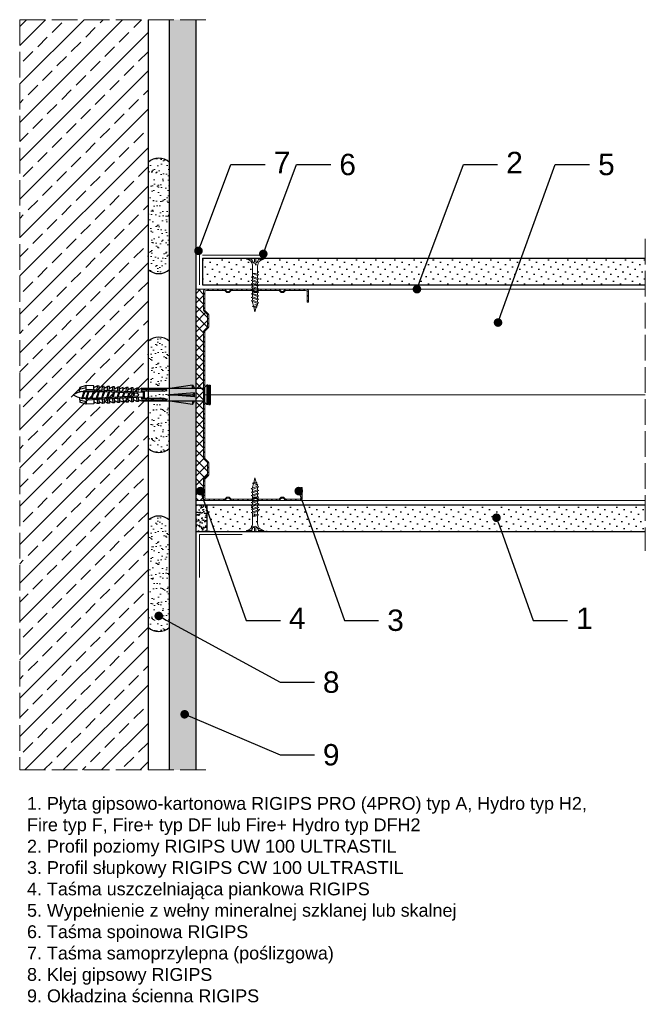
# Model space of a CAD drawing. Header units: millimetres. Extents: x 1525 to 2924, y 465 to 1600.
# Tile 6 of 6: x 2631 to 2924, y 1139 to 1600. Entities that reach past the tile are written whole.
import ezdxf
from ezdxf import colors
from ezdxf.entities.mleader import LeaderData, LeaderLine
from ezdxf.math import Vec2, Vec3

# ---------------------------------------------------------------- set-up
doc = ezdxf.new("R2010")
doc.units = ezdxf.units.MM
doc.linetypes.add('ACAD_ISO02W100', pattern=[15, 12, -3])
for name, color, linetype, lineweight in [('_ISOVER WELNA', 7, 'BATTING', 9), ('_RIGIPS AKCESORIA', 7, 'Continuous', 18), ('_RIGIPS G-K', 7, 'Continuous', 25), ('_RIGIPS PROFIL', 7, 'Continuous', 18), ('KRESKOWANIE', 7, 'Continuous', 9), ('OPISY', 7, 'Continuous', 9), ('PRZERYWANA', 7, 'ACAD_ISO02W100', 9)]:
    doc.layers.add(name, color=color, linetype=linetype, lineweight=lineweight)
doc.styles.get("Standard").update_dxf_attribs({"font": 'arial.ttf'})
doc.linetypes.add('BATTING', pattern='A,0.00254,-2.54,[134,ltypeshp.shx,S=2.54,R=0,X=-2.54,Y=0],-5.08,[134,ltypeshp.shx,S=2.54,R=180,X=2.54,Y=0],-2.54', length=10.16254)

# ---------------------------------------------------------------- blocks, each defined once
blk = doc.blocks.new('TN 25')
at = {"layer": '_RIGIPS AKCESORIA'}
for p, q in [((0, -0.84), (0, 7.16)), ((0, 7.16), (0.46, 7.16)), ((0.46, 4.78), (0, 4.78)), ((0.46, 7.16), (0.46, 4.78)), ((8.47, 4.46), (8.79, 5)), ((8.79, 5), (9.93, 2.01)), ((10.1, 4.46), (10.41, 5)), ((10.41, 5), (11.56, 2.01)), ((11.67, 4.46), (11.99, 5)), ((11.99, 5), (13.14, 2.01)), ((13.21, 4.46), (13.52, 5)), ((13.52, 5), (14.67, 2.01)), ((14.8, 4.46), (15.12, 5)), ((15.12, 5), (16.26, 2.01)), ((16.42, 4.46), (16.73, 5)), ((16.73, 5), (17.88, 2.01)), ((17.99, 4.46), (18.31, 5)), ((18.31, 5), (19.45, 2.01)), ((19.68, 4.46), (20, 5)), ((20, 5), (21.14, 2.01)), ((0, 3.5), (1.77, 3.5)), ((0, 2.83), (1.77, 2.83)), ((0.46, 1.64), (0, 1.64)), ((0.46, -0.84), (0.46, 1.64)), ((1.77, 3.5), (1.77, 4.2)), ((1.77, 2.83), (1.77, 2.18)), ((3.02, 4.46), (8.47, 4.46)), ((7.49, 2.01), (3.55, 2.01)), ((7.12, 4.46), (7.12, 3.18)), ((8.03, 2.01), (7.12, 4.46)), ((7.12, 3.18), (7.65, 1.53)), ((7.65, 1.53), (8.03, 2.01)), ((9.41, 2.01), (8.03, 2.01)), ((9.61, 1.51), (8.47, 4.46)), ((9, 4.46), (10.1, 4.46)), ((9.93, 2.01), (9.61, 1.51)), ((11.04, 2.01), (9.93, 2.01)), ((11.23, 1.51), (10.1, 4.46)), ((10.62, 4.46), (11.67, 4.46)), ((11.56, 2.01), (11.23, 1.51)), ((12.61, 2.01), (11.56, 2.01)), ((12.81, 1.51), (11.67, 4.46)), ((12.2, 4.46), (13.21, 4.46)), ((13.14, 2.01), (12.81, 1.51)), ((14.15, 2.01), (13.14, 2.01)), ((14.34, 1.51), (13.21, 4.46)), ((13.73, 4.46), (14.8, 4.46)), ((14.67, 2.01), (14.34, 1.51)), ((15.74, 2.01), (14.67, 2.01)), ((15.94, 1.51), (14.8, 4.46)), ((15.33, 4.46), (16.42, 4.46)), ((16.26, 2.01), (15.94, 1.51)), ((17.36, 2.01), (16.26, 2.01)), ((17.55, 1.51), (16.42, 4.46)), ((16.94, 4.46), (17.99, 4.46)), ((17.88, 2.01), (17.55, 1.51)), ((18.93, 2.01), (17.88, 2.01)), ((19.13, 1.51), (17.99, 4.46)), ((18.52, 4.46), (19.68, 4.46)), ((19.45, 2.01), (19.13, 1.51)), ((19.45, 2.01), (20.62, 2.01)), ((20.82, 1.51), (19.68, 4.46)), ((20.21, 4.46), (20.7, 4.46)), ((20.7, 4.46), (22.28, 3.98)), ((21.14, 2.01), (20.82, 1.51)), ((21.14, 2.01), (21.81, 2.12)), ((21.85, 1.83), (21.67, 3.28)), ((21.67, 3.28), (22.14, 2.4)), ((22.14, 2.4), (21.85, 1.83)), ((22.7, 2.36), (22.14, 2.4)), ((22.28, 3.98), (22.56, 4.37)), ((22.7, 2.36), (22.28, 3.98)), ((22.56, 4.37), (23.03, 2.71)), ((23.03, 2.71), (22.7, 2.36)), ((22.71, 3.85), (25, 3.24)), ((25, 3.24), (23.03, 2.71)), ((0, -0.84), (0.46, -0.84))]:
    blk.add_line(p, q, dxfattribs=at)
for centre, major_axis, ratio, start_param, end_param in [((3.09, 7.67), (0.17, 3.2), 0.826134, 1.773653, 3.180586), ((-0.04, 0.9), (0, 3.93), 0.848176, -0.720942, -0.151112), ((3.37, -1.57), (0.28, 3.57), 0.832181, 0.035984, 1.430787), ((-2.73, 15.91), (0, 14.76), 0.848176, 3.399396, 3.475072), ((0.59, 4.62), (0, 2.81), 0.848176, 3.475072, 3.862535), ((1.66, 3.18), (0, 0.895), 0.848176, -1.552777, -0.720942), ((1.66, 3.18), (0, 0.895), 0.848176, 3.862535, 4.730408)]:
    blk.add_ellipse(centre, major_axis=major_axis, ratio=ratio, start_param=start_param, end_param=end_param, dxfattribs=at)
blk = doc.blocks.new('CW 100 ULTRASTIL')
h = blk.add_hatch()
h.set_pattern_fill('ANSI31', color=256, scale=0.5, style=0)
h.paths.add_polyline_path([(179.46, 109.85, -0.198912), (179.6, 110.2), (181.11, 111.71, 0.198912), (181.26, 112.06), (181.26, 117.65, 0.198912), (181.11, 118), (179.6, 119.51, -0.198912), (179.46, 119.86), (179.46, 128.31, -0.414214), (180.26, 129.11), (188.58, 129.11, -0.198912), (188.93, 128.96), (189.64, 128.25, 0.198912), (189.99, 128.11), (190.58, 128.11, 0.198912), (190.93, 128.25), (191.64, 128.96, -0.198912), (191.99, 129.11), (201.28, 129.11, -0.198912), (201.63, 128.96), (202.34, 128.25, 0.198912), (202.69, 128.11), (203.28, 128.11, 0.198912), (203.63, 128.25), (204.34, 128.96, -0.198912), (204.69, 129.11), (213.98, 129.11, -0.198912), (214.33, 128.96), (215.04, 128.25, 0.198912), (215.39, 128.11), (215.98, 128.11, 0.198912), (216.33, 128.25), (217.04, 128.96, -0.198912), (217.39, 129.11), (226.56, 129.11, -0.414214), (227.36, 128.31), (227.36, 123.66), (227.91, 123.66), (227.91, 128.86, 0.414214), (227.11, 129.66), (217.39, 129.66, 0.198912), (217.04, 129.51), (216.33, 128.8, -0.198912), (215.98, 128.66), (215.39, 128.66, -0.198912), (215.04, 128.8), (214.33, 129.51, 0.198912), (213.98, 129.66), (204.69, 129.66, 0.198912), (204.34, 129.51), (203.63, 128.8, -0.198912), (203.28, 128.66), (202.69, 128.66, -0.198912), (202.34, 128.8), (201.63, 129.51, 0.198912), (201.28, 129.66), (191.99, 129.66, 0.198912), (191.64, 129.51), (190.93, 128.8, -0.198912), (190.58, 128.66), (189.99, 128.66, -0.198912), (189.64, 128.8), (188.93, 129.51, 0.198912), (188.58, 129.66), (179.71, 129.66, 0.414214), (178.91, 128.86), (178.91, 119.86, 0.198912), (179.05, 119.51), (180.56, 118, -0.198912), (180.71, 117.65), (180.71, 112.06, -0.198912), (180.56, 111.71), (179.05, 110.2, 0.198912), (178.91, 109.85), (178.91, 50.66, 0.198912), (179.05, 50.31), (180.56, 48.8, -0.198912), (180.71, 48.45), (180.71, 42.86, -0.198912), (180.56, 42.51), (179.05, 41, 0.198912), (178.91, 40.65), (178.91, 31.66, 0.414214), (179.71, 30.86), (188.58, 30.86, 0.198912), (188.93, 31), (189.64, 31.71, -0.198912), (189.99, 31.86), (190.58, 31.86, -0.198912), (190.93, 31.71), (191.64, 31, 0.198912), (191.99, 30.86), (201.28, 30.86, 0.198912), (201.63, 31), (202.34, 31.71, -0.198912), (202.69, 31.86), (203.28, 31.86, -0.198912), (203.63, 31.71), (204.34, 31, 0.198912), (204.69, 30.86), (213.98, 30.86, 0.198912), (214.33, 31), (215.04, 31.71, -0.198912), (215.39, 31.86), (215.98, 31.86, -0.198912), (216.33, 31.71), (217.04, 31, 0.198912), (217.39, 30.86), (224.11, 30.86, 0.414214), (224.91, 31.66), (224.91, 36.86), (224.36, 36.86), (224.36, 32.21, -0.414214), (223.56, 31.41), (217.39, 31.41, -0.198912), (217.04, 31.55), (216.33, 32.26, 0.198912), (215.98, 32.41), (215.39, 32.41, 0.198912), (215.04, 32.26), (214.33, 31.55, -0.198912), (213.98, 31.41), (204.69, 31.41, -0.198912), (204.34, 31.55), (203.63, 32.26, 0.198912), (203.28, 32.41), (202.69, 32.41, 0.198912), (202.34, 32.26), (201.63, 31.55, -0.198912), (201.28, 31.41), (191.99, 31.41, -0.198912), (191.64, 31.55), (190.93, 32.26, 0.198912), (190.58, 32.41), (189.99, 32.41, 0.198912), (189.64, 32.26), (188.93, 31.55, -0.198912), (188.58, 31.41), (180.26, 31.41, -0.414214), (179.46, 32.21), (179.46, 40.65, -0.198912), (179.6, 41), (181.11, 42.51, 0.198912), (181.26, 42.86), (181.26, 48.45, 0.198912), (181.11, 48.8), (179.6, 50.31, -0.198912), (179.46, 50.66)])
at = {"layer": '_RIGIPS PROFIL'}
for p, q in [((188.58, 129.66), (179.71, 129.66)), ((188.58, 129.11), (180.26, 129.11)), ((188.93, 129.51), (189.64, 128.8)), ((191.64, 129.51), (190.93, 128.8)), ((201.28, 129.66), (191.99, 129.66)), ((201.28, 129.11), (191.99, 129.11)), ((201.63, 129.51), (202.34, 128.8)), ((204.34, 129.51), (203.63, 128.8)), ((204.69, 129.66), (213.98, 129.66)), ((204.69, 129.11), (213.98, 129.11)), ((214.33, 129.51), (215.04, 128.8)), ((217.04, 129.51), (216.33, 128.8)), ((227.11, 129.66), (217.39, 129.66)), ((226.56, 129.11), (217.39, 129.11)), ((178.91, 128.86), (178.91, 119.86)), ((179.46, 128.31), (179.46, 119.86)), ((188.93, 128.96), (189.64, 128.25)), ((190.58, 128.66), (189.99, 128.66)), ((190.58, 128.11), (189.99, 128.11)), ((191.64, 128.96), (190.93, 128.25)), ((201.63, 128.96), (202.34, 128.25)), ((203.28, 128.66), (202.69, 128.66)), ((203.28, 128.11), (202.69, 128.11)), ((204.34, 128.96), (203.63, 128.25)), ((214.33, 128.96), (215.04, 128.25)), ((215.98, 128.66), (215.39, 128.66)), ((215.98, 128.11), (215.39, 128.11)), ((217.04, 128.96), (216.33, 128.25)), ((227.36, 123.66), (227.36, 128.31)), ((227.91, 123.66), (227.91, 128.86)), ((227.36, 123.66), (227.91, 123.66)), ((180.56, 118), (179.05, 119.51)), ((181.11, 118), (179.6, 119.51)), ((180.71, 117.65), (180.71, 112.06)), ((181.26, 117.65), (181.26, 112.06)), ((180.56, 111.71), (179.05, 110.2)), ((181.11, 111.71), (179.6, 110.2)), ((178.91, 109.85), (178.91, 50.66)), ((179.46, 109.85), (179.46, 50.66)), ((180.56, 48.8), (179.05, 50.31)), ((181.11, 48.8), (179.6, 50.31)), ((180.71, 42.86), (180.71, 48.45)), ((181.26, 42.86), (181.26, 48.45)), ((180.56, 42.51), (179.05, 41)), ((181.11, 42.51), (179.6, 41)), ((178.91, 31.66), (178.91, 40.65)), ((179.46, 32.21), (179.46, 40.65)), ((224.36, 36.86), (224.36, 32.21)), ((224.36, 36.86), (224.91, 36.86)), ((224.91, 36.86), (224.91, 31.66)), ((188.93, 31.55), (189.64, 32.26)), ((190.58, 32.41), (189.99, 32.41)), ((191.64, 31.55), (190.93, 32.26)), ((201.63, 31.55), (202.34, 32.26)), ((203.28, 32.41), (202.69, 32.41)), ((204.34, 31.55), (203.63, 32.26)), ((214.33, 31.55), (215.04, 32.26)), ((215.98, 32.41), (215.39, 32.41)), ((217.04, 31.55), (216.33, 32.26)), ((188.58, 30.86), (179.71, 30.86)), ((188.58, 31.41), (180.26, 31.41)), ((188.93, 31), (189.64, 31.71)), ((190.58, 31.86), (189.99, 31.86)), ((191.64, 31), (190.93, 31.71)), ((201.28, 31.41), (191.99, 31.41)), ((201.28, 30.86), (191.99, 30.86)), ((201.63, 31), (202.34, 31.71)), ((203.28, 31.86), (202.69, 31.86)), ((204.34, 31), (203.63, 31.71)), ((204.69, 31.41), (213.98, 31.41)), ((204.69, 30.86), (213.98, 30.86)), ((214.33, 31), (215.04, 31.71)), ((215.98, 31.86), (215.39, 31.86)), ((217.04, 31), (216.33, 31.71)), ((223.56, 31.41), (217.39, 31.41)), ((224.11, 30.86), (217.39, 30.86))]:
    blk.add_line(p, q, dxfattribs=at)
for centre, radius, start, end in [((179.71, 128.86), 0.8, 90, 180), ((180.26, 128.31), 0.8, 90, 180), ((188.58, 129.16), 0.5, 45, 90), ((188.58, 128.61), 0.5, 45, 90), ((191.99, 129.16), 0.5, 90, 135), ((191.99, 128.61), 0.5, 90, 135), ((201.28, 129.16), 0.5, 45, 90), ((201.28, 128.61), 0.5, 45, 90), ((204.69, 129.16), 0.5, 90, 135), ((204.69, 128.61), 0.5, 90, 135), ((213.98, 129.16), 0.5, 45, 90), ((213.98, 128.61), 0.5, 45, 90), ((217.39, 129.16), 0.5, 90, 135), ((217.39, 128.61), 0.5, 90, 135), ((226.56, 128.31), 0.8, 0, 90), ((227.11, 128.86), 0.8, 0, 90), ((189.99, 129.16), 0.5, 225, 270), ((189.99, 128.61), 0.5, 225, 270), ((190.58, 129.16), 0.5, 270, 315), ((190.58, 128.61), 0.5, 270, 315), ((202.69, 129.16), 0.5, 225, 270), ((202.69, 128.61), 0.5, 225, 270), ((203.28, 129.16), 0.5, 270, 315), ((203.28, 128.61), 0.5, 270, 315), ((215.39, 129.16), 0.5, 225, 270), ((215.39, 128.61), 0.5, 225, 270), ((215.98, 129.16), 0.5, 270, 315), ((215.98, 128.61), 0.5, 270, 315), ((179.41, 119.86), 0.5, 180, 225), ((179.96, 119.86), 0.5, 180, 225), ((180.21, 117.65), 0.5, 0, 45), ((180.76, 117.65), 0.5, 0, 45), ((180.21, 112.06), 0.5, 315, 0), ((180.76, 112.06), 0.5, 315, 0), ((179.41, 109.85), 0.5, 135, 180), ((179.96, 109.85), 0.5, 135, 180), ((179.41, 50.66), 0.5, 180, 225), ((179.96, 50.66), 0.5, 180, 225), ((180.21, 48.45), 0.5, 0, 45), ((180.76, 48.45), 0.5, 0, 45), ((180.21, 42.86), 0.5, 315, 0), ((180.76, 42.86), 0.5, 315, 0), ((179.41, 40.65), 0.5, 135, 180), ((179.96, 40.65), 0.5, 135, 180), ((189.99, 31.91), 0.5, 90, 135), ((190.58, 31.91), 0.5, 45, 90), ((202.69, 31.91), 0.5, 90, 135), ((203.28, 31.91), 0.5, 45, 90), ((215.39, 31.91), 0.5, 90, 135), ((215.98, 31.91), 0.5, 45, 90), ((179.71, 31.66), 0.8, 180, 270), ((180.26, 32.21), 0.8, 180, 270), ((188.58, 31.91), 0.5, 270, 315), ((188.58, 31.36), 0.5, 270, 315), ((189.99, 31.36), 0.5, 90, 135), ((190.58, 31.36), 0.5, 45, 90), ((191.99, 31.91), 0.5, 225, 270), ((191.99, 31.36), 0.5, 225, 270), ((201.28, 31.91), 0.5, 270, 315), ((201.28, 31.36), 0.5, 270, 315), ((202.69, 31.36), 0.5, 90, 135), ((203.28, 31.36), 0.5, 45, 90), ((204.69, 31.91), 0.5, 225, 270), ((204.69, 31.36), 0.5, 225, 270), ((213.98, 31.91), 0.5, 270, 315), ((213.98, 31.36), 0.5, 270, 315), ((215.39, 31.36), 0.5, 90, 135), ((215.98, 31.36), 0.5, 45, 90), ((217.39, 31.91), 0.5, 225, 270), ((217.39, 31.36), 0.5, 225, 270), ((223.56, 32.21), 0.8, 270, 0), ((224.11, 31.66), 0.8, 270, 0)]:
    blk.add_arc(centre, radius, start, end, dxfattribs=at)
blk = doc.blocks.new('kolek rozprezny komplet 60')
for p, q in [((390.66, 217.01), (390.76, 218.91)), ((393.15, 216.88), (390.66, 217.01)), ((393.75, 218.75), (390.71, 217.96)), ((393.81, 219.85), (390.76, 218.91)), ((391.67, 216.95), (392.67, 216.95)), ((392.67, 216.95), (391.67, 213.95)), ((392.67, 216.95), (392.07, 213.95)), ((393.07, 216.95), (392.07, 213.95)), ((392.67, 216.95), (393.04, 217.45)), ((393.07, 216.95), (393.04, 217.45)), ((393.07, 216.95), (394.67, 216.95)), ((394.67, 216.95), (393.67, 213.95)), ((393.68, 217.35), (393.81, 219.85)), ((417.38, 216.11), (393.68, 217.35)), ((420.47, 216.55), (393.71, 217.95)), ((397.41, 219.66), (393.81, 219.85)), ((394.67, 216.95), (394.07, 213.95)), ((395.07, 216.95), (394.07, 213.95)), ((394.67, 216.95), (394.92, 217.29)), ((395.07, 216.95), (395.05, 217.28)), ((395.07, 216.95), (397.07, 216.95)), ((397.07, 216.95), (396.07, 213.95)), ((397.07, 216.95), (396.47, 213.95)), ((397.47, 216.95), (396.47, 213.95)), ((397.07, 216.95), (397.23, 217.17)), ((397.31, 217.76), (397.41, 219.66)), ((397.47, 216.95), (397.46, 217.16)), ((397.47, 216.95), (399.47, 216.95)), ((397.67, 217.14), (397.71, 217.74)), ((399, 219.58), (397.82, 218.98)), ((398.47, 217.1), (398.5, 217.7)), ((399.47, 216.95), (398.47, 213.95)), ((399.47, 216.95), (398.87, 213.95)), ((399.87, 216.95), (398.87, 213.95)), ((398.9, 217.68), (399, 219.58)), ((399.8, 219.54), (399, 219.58)), ((399.47, 216.95), (399.55, 217.05)), ((399.7, 217.64), (399.8, 219.54)), ((399.87, 216.95), (399.87, 217.03)), ((399.87, 216.95), (401.38, 216.95)), ((400.07, 217.02), (400.1, 217.62)), ((401.4, 219.45), (400.22, 218.85)), ((400.87, 216.98), (400.9, 217.58)), ((401.87, 216.92), (400.87, 213.95)), ((401.87, 216.92), (401.27, 213.95)), ((402.26, 216.9), (401.27, 213.95)), ((401.3, 217.56), (401.4, 219.45)), ((402.2, 219.41), (401.4, 219.45)), ((402.1, 217.51), (402.2, 219.41)), ((402.47, 216.89), (402.5, 217.49)), ((403.8, 219.33), (402.61, 218.72)), ((403.27, 216.85), (403.3, 217.45)), ((404.22, 216.8), (403.31, 214.05)), ((403.7, 217.43), (403.8, 219.33)), ((404.24, 216.8), (403.7, 214.07)), ((404.62, 216.78), (403.72, 214.07)), ((404.6, 219.29), (403.8, 219.33)), ((404.5, 217.39), (404.6, 219.29)), ((404.86, 216.77), (404.9, 217.37)), ((406.19, 219.2), (405.01, 218.6)), ((405.66, 216.73), (405.69, 217.32)), ((406.58, 216.68), (405.75, 214.18)), ((406.09, 217.3), (406.19, 219.2)), ((406.62, 216.68), (406.12, 214.2)), ((406.98, 216.66), (406.16, 214.2)), ((406.99, 219.16), (406.19, 219.2)), ((406.89, 217.26), (406.99, 219.16)), ((407.26, 216.64), (407.29, 217.24)), ((408.59, 219.08), (407.41, 218.47)), ((408.06, 216.6), (408.09, 217.2)), ((408.94, 216.55), (408.19, 214.31)), ((408.49, 217.18), (408.59, 219.08)), ((408.99, 216.55), (408.55, 214.33)), ((409.39, 219.03), (408.59, 219.08)), ((409.34, 216.53), (408.6, 214.33)), ((409.29, 217.14), (409.39, 219.03)), ((409.66, 216.52), (409.69, 217.12)), ((410.99, 218.95), (409.8, 218.35)), ((410.46, 216.47), (410.49, 217.07)), ((410.89, 217.05), (410.99, 218.95)), ((412.59, 218.87), (411.4, 218.26)), ((412.05, 216.39), (412.09, 216.99)), ((412.49, 216.97), (412.59, 218.87)), ((413.38, 218.82), (412.59, 218.87)), ((412.85, 216.35), (412.89, 216.95)), ((413.28, 216.93), (413.38, 218.82)), ((414.98, 218.74), (413.8, 218.14)), ((414.45, 216.27), (414.48, 216.86)), ((414.88, 216.84), (414.98, 218.74)), ((415.78, 218.7), (414.98, 218.74)), ((415.25, 216.22), (415.28, 216.82)), ((415.68, 216.8), (415.78, 218.7)), ((417.38, 218.62), (416.2, 218.01)), ((417.28, 216.72), (417.38, 218.62)), ((418.18, 218.57), (417.38, 218.62)), ((418.08, 216.68), (418.18, 218.57)), ((419.78, 218.49), (418.59, 217.89)), ((419.68, 216.59), (419.78, 218.49)), ((430.17, 217.15), (419.71, 217.15)), ((431.37, 217.95), (419.75, 217.95)), ((448.67, 218.45), (419.77, 218.45)), ((420.47, 217.15), (420.47, 213.75)), ((420.67, 217.15), (420.67, 213.75)), ((420.87, 217.15), (420.87, 213.75)), ((443.47, 219.95), (432.8, 218.45)), ((443.47, 218.45), (443.47, 219.95)), ((443.47, 219.95), (444.34, 218.45)), ((450.17, 219.95), (448.67, 218.45)), ((448.67, 218.45), (448.67, 212.45)), ((448.67, 216.95), (448.67, 213.95)), ((450.17, 219.95), (450.17, 210.95)), ((450.67, 219.95), (450.17, 219.95)), ((450.67, 219.95), (450.67, 210.95)), ((450.67, 219.35), (451.17, 219.95)), ((451.17, 219.95), (451.67, 219.95)), ((451.17, 219.95), (451.17, 210.95)), ((451.67, 219.95), (451.67, 210.95)), ((393.15, 214.02), (390.66, 213.89)), ((390.66, 213.89), (390.76, 211.99)), ((393.75, 212.15), (390.71, 212.94)), ((393.81, 211.05), (390.76, 211.99)), ((391.67, 213.95), (391.71, 213.45)), ((391.71, 213.45), (392.07, 213.95)), ((392.07, 213.95), (393.67, 213.95)), ((393.67, 213.95), (393.7, 213.55)), ((417.38, 214.79), (393.68, 213.55)), ((393.68, 213.55), (393.81, 211.05)), ((420.47, 214.35), (393.71, 212.95)), ((393.78, 213.55), (394.07, 213.95)), ((394.07, 213.95), (396.07, 213.95)), ((396.07, 213.95), (396.09, 213.67)), ((396.28, 213.68), (396.47, 213.95)), ((396.47, 213.95), (398.47, 213.95)), ((397.31, 213.14), (397.41, 211.24)), ((397.67, 213.76), (397.71, 213.16)), ((399, 211.32), (397.82, 211.93)), ((398.47, 213.95), (398.48, 213.8)), ((398.47, 213.8), (398.5, 213.2)), ((398.77, 213.81), (398.87, 213.95)), ((398.87, 213.95), (400.87, 213.95)), ((398.9, 213.22), (399, 211.32)), ((399.7, 213.26), (399.8, 211.36)), ((400.07, 213.88), (400.1, 213.28)), ((401.4, 211.45), (400.22, 212.05)), ((400.87, 213.95), (400.88, 213.92)), ((400.87, 213.92), (400.9, 213.32)), ((401.27, 213.95), (401.38, 213.95)), ((401.27, 213.94), (401.27, 213.95)), ((401.3, 213.35), (401.4, 211.45)), ((402.1, 213.39), (402.2, 211.49)), ((402.47, 214.01), (402.5, 213.41)), ((403.8, 211.57), (402.61, 212.18)), ((403.27, 214.05), (403.3, 213.45)), ((403.7, 213.47), (403.8, 211.57)), ((404.5, 213.51), (404.6, 211.62)), ((404.86, 214.13), (404.9, 213.53)), ((406.19, 211.7), (405.01, 212.3)), ((405.66, 214.17), (405.69, 213.58)), ((406.09, 213.6), (406.19, 211.7)), ((406.89, 213.64), (406.99, 211.74)), ((407.26, 214.26), (407.29, 213.66)), ((408.59, 211.82), (407.41, 212.43)), ((408.06, 214.3), (408.09, 213.7)), ((408.49, 213.72), (408.59, 211.82)), ((409.29, 213.76), (409.39, 211.87)), ((409.66, 214.38), (409.69, 213.79)), ((410.99, 211.95), (409.8, 212.55)), ((410.46, 214.43), (410.49, 213.83)), ((411.3, 216.43), (410.64, 214.44)), ((410.89, 213.85), (410.99, 211.95)), ((411.37, 216.43), (410.98, 214.45)), ((411.69, 216.41), (411.04, 214.46)), ((412.59, 212.03), (411.4, 212.64)), ((412.05, 214.51), (412.09, 213.91)), ((412.49, 213.93), (412.59, 212.03)), ((413.38, 212.08), (412.59, 212.03)), ((412.85, 214.55), (412.89, 213.95)), ((413.66, 216.31), (413.08, 214.56)), ((413.28, 213.97), (413.38, 212.08)), ((413.75, 216.3), (413.4, 214.58)), ((414.05, 216.29), (413.49, 214.58)), ((414.98, 212.16), (413.8, 212.76)), ((414.45, 214.64), (414.48, 214.04)), ((414.88, 214.06), (414.98, 212.16)), ((415.78, 212.2), (414.98, 212.16)), ((415.25, 214.68), (415.28, 214.08)), ((416.02, 216.18), (415.52, 214.69)), ((415.68, 214.1), (415.78, 212.2)), ((416.12, 216.18), (415.83, 214.71)), ((416.41, 216.16), (415.93, 214.71)), ((417.38, 212.29), (416.2, 212.89)), ((417.28, 214.18), (417.38, 212.29)), ((418.18, 212.33), (417.38, 212.29)), ((418.22, 215.58), (418.01, 214.95)), ((418.08, 214.22), (418.18, 212.33)), ((419.78, 212.41), (418.59, 213.01)), ((419.68, 214.31), (419.78, 212.41)), ((430.17, 213.75), (419.71, 213.75)), ((431.37, 212.95), (419.75, 212.95)), ((448.67, 212.45), (419.77, 212.45)), ((444.34, 216.37), (432.8, 215.45)), ((432.8, 215.45), (443.47, 215.45)), ((444.34, 214.53), (432.8, 215.45)), ((443.47, 210.95), (432.8, 212.45)), ((444.34, 216.37), (443.47, 215.45)), ((444.34, 214.53), (443.47, 215.45)), ((443.47, 212.45), (443.47, 210.95)), ((443.47, 210.95), (444.34, 212.45)), ((444.34, 214.53), (444.34, 216.37)), ((450.17, 210.95), (448.67, 212.45)), ((397.41, 211.24), (393.81, 211.05)), ((399.8, 211.36), (399, 211.32)), ((402.2, 211.49), (401.4, 211.45)), ((404.6, 211.62), (403.8, 211.57)), ((406.99, 211.74), (406.19, 211.7)), ((409.39, 211.87), (408.59, 211.82)), ((450.67, 210.95), (450.17, 210.95)), ((450.67, 211.55), (451.17, 210.95)), ((451.17, 210.95), (451.67, 210.95))]:
    blk.add_line(p, q)
for centre, radius, start, end in [((393.41, 206.24), 10.85, 99.2038, 121.9083), ((393.65, 216.85), 0.5, 87, 177), ((397.68, 219.24), 0.3, 177, 297), ((400.08, 219.12), 0.3, 177, 297), ((402.48, 218.99), 0.3, 177, 297), ((404.87, 218.87), 0.3, 177, 297), ((407.27, 218.74), 0.3, 177, 297), ((409.67, 218.61), 0.3, 177, 297), ((411.27, 218.53), 0.3, 177, 297), ((413.66, 218.41), 0.3, 177, 297), ((416.06, 218.28), 0.3, 177, 297), ((418.46, 218.15), 0.3, 177, 297), ((422.67, 216.95), 1, 90, 168.463), ((430.17, 218.45), 1.3, 270, 0), ((393.41, 224.66), 10.85, 238.0917, 260.7962), ((393.65, 214.05), 0.5, 183, 273), ((397.68, 211.66), 0.3, 63, 183), ((400.08, 211.78), 0.3, 63, 183), ((402.48, 211.91), 0.3, 63, 183), ((404.87, 212.03), 0.3, 63, 183), ((407.27, 212.16), 0.3, 63, 183), ((409.67, 212.29), 0.3, 63, 183), ((411.27, 212.37), 0.3, 63, 183), ((413.66, 212.5), 0.3, 63, 183), ((416.06, 212.62), 0.3, 63, 183), ((417.55, 215.45), 0.682, 255.8604, 104.1386), ((418.46, 212.75), 0.3, 63, 183), ((422.67, 213.95), 1, 191.537, 270), ((430.17, 212.45), 1.3, 0, 90)]:
    blk.add_arc(centre, radius, start, end)
blk = doc.blocks.new('_Dot')
at = {"color": 0, "linetype": 'ByBlock', "lineweight": -2}
blk.add_line((-0.5, 0), (-1, 0), dxfattribs=at)
at = {"color": 0, "linetype": 'ByBlock', "const_width": 0.5}
blk.add_lwpolyline([(-0.25, 0, 1), (0.25, 0, 1)], format="xyb", close=True, dxfattribs=at)

msp = doc.modelspace()

# ---------------------------------------------------------------- hatches: boundary and pattern name
at = {"layer": '_RIGIPS AKCESORIA'}
h = msp.add_hatch(dxfattribs=at)
h.set_pattern_fill('ANSI37', color=256, style=0)
h.set_pattern_definition([(45, (418.7452, 384.5676), (-2.245064, 2.245064), []), (135, (418.7452, 384.5676), (-2.245064, -2.245064), [])])
h.paths.add_polyline_path([(2717.45, 1454.04, -0.198912), (2717.59, 1454.4), (2719.1, 1455.9, 0.198912), (2719.25, 1456.26), (2719.25, 1461.84, 0.198912), (2719.1, 1462.2), (2717.59, 1463.7, -0.198912), (2717.45, 1464.06), (2717.45, 1473.05, -0.414214), (2718.25, 1473.85), (2713.95, 1473.85), (2713.95, 1375.05), (2718.25, 1375.05, -0.414214), (2717.45, 1375.85), (2717.45, 1384.84, -0.198912), (2717.59, 1385.2), (2719.1, 1386.7, 0.198912), (2719.25, 1387.06), (2719.25, 1392.64, 0.198912), (2719.1, 1393), (2717.59, 1394.5, -0.198912), (2717.45, 1394.86)])
at = {"layer": '_RIGIPS G-K'}
h = msp.add_hatch(dxfattribs=at)
h.set_pattern_fill('DOTS', color=256, scale=2, angle=225, style=0)
h.set_pattern_definition([(225, (1106.2452, -2e-12), (1.122532, -3.367596), [0, -3.175])])
h.paths.add_polyline_path([(2713.95, 1599.95), (2701.45, 1599.95), (2701.45, 1248.95), (2713.95, 1248.95)])
h = msp.add_hatch(dxfattribs=at)
h.set_pattern_fill('DOTS', color=256, scale=2, angle=225, style=0)
h.set_pattern_definition([(225, (1106.2452, 25), (1.122532, -3.367596), [0, -3.175])])
h.paths.add_polyline_path([(2923.95, 1488.35), (2716.95, 1488.35), (2716.95, 1475.85), (2923.95, 1475.85)])
h = msp.add_hatch(dxfattribs=at)
h.set_pattern_fill('AR-SAND', color=256, scale=0.05, style=0)
h.set_pattern_definition([(322.5, (699.4118, 2463.4351), (-0.0800016, -2.4470662), [0, -1.9304, 0, -2.159, 0, -2.06375]), (352.5, (699.4118, 2463.435), (2.2476164, -3.5841255), [0, -1.0414, 0, -1.7399, 0, -0.66675]), (32.5, (697.8497, 2463.4351), (3.9549619, -0.007186), [0, -0.635, 0, -2.286, 0, -2.9845]), (42.5, (697.8497, 2463.435), (3.8177823, -1.1146466), [0, -0.3175, 0, -1.4986, 0, -1.7145])])
h.paths.add_polyline_path([(2713.95, 1360.55), (2718.95, 1360.55), (2718.95, 1373.05), (2713.95, 1373.05)])
h = msp.add_hatch(dxfattribs=at)
h.set_pattern_fill('DOTS', color=256, scale=2, angle=225, style=0)
h.set_pattern_definition([(225, (428.7452, -0.9), (1.122532, -3.367596), [0, -3.175])])
h.paths.add_polyline_path([(2923.95, 1373.05), (2718.95, 1373.05), (2718.95, 1360.55), (2923.95, 1360.55)])
at = {"layer": 'KRESKOWANIE'}
h = msp.add_hatch(dxfattribs=at)
h.set_pattern_fill('ANSI33', color=256, scale=2, angle=180, style=0)
h.set_pattern_definition([(225, (756.245, -9e-13), (8.980256, -8.980256), []), (225, (747.265, -9e-13), (8.980256, -8.980256), [6.35, -3.175])])
h.paths.add_polyline_path([(2691.45, 1599.95), (2631.45, 1599.95), (2631.45, 1248.95), (2691.45, 1248.95)])
h = msp.add_hatch(dxfattribs=at)
h.set_pattern_fill('AR-SAND', color=256, scale=0.1, style=0)
h.set_pattern_definition([(322.5, (1106.245, 2848.9027), (-0.160003, -4.894132), [0, -3.8608, 0, -4.318, 0, -4.1275]), (352.5, (1106.245, 2848.903), (4.495233, -7.16825), [0, -2.0828, 0, -3.4798, 0, -1.3335]), (32.5, (1103.121, 2848.9027), (7.909924, -0.014372), [0, -1.27, 0, -4.572, 0, -5.969]), (42.5, (1103.121, 2848.903), (7.635565, -2.229293), [0, -0.635, 0, -2.9972, 0, -3.429])])
h.paths.add_polyline_path([(2701.45, 1483.15, -0.4), (2691.45, 1483.15), (2691.45, 1533.15, -0.4), (2701.45, 1533.15)])
h = msp.add_hatch(dxfattribs=at)
h.set_pattern_fill('AR-SAND', color=256, scale=0.1, style=0)
h.set_pattern_definition([(37.5, (1106.245, 83.7), (-0.160003, 4.894132), [0, -3.8608, 0, -4.318, 0, -4.1275]), (7.5, (1106.245, 83.7), (4.495233, 7.16825), [0, -2.0828, 0, -3.4798, 0, -1.3335]), (327.5, (1103.121, 83.7), (7.909924, 0.014372), [0, -1.27, 0, -4.572, 0, -5.969]), (317.5, (1103.121, 83.7), (7.635565, 2.229293), [0, -0.635, 0, -2.9972, 0, -3.429])])
h.paths.add_polyline_path([(2701.45, 1449.45, 0.4), (2691.45, 1449.45), (2691.45, 1399.45, 0.4), (2701.45, 1399.45)])
h = msp.add_hatch(dxfattribs=at)
h.set_pattern_fill('AR-SAND', color=256, scale=0.1, style=0)
h.set_pattern_definition([(37.5, (1106.245, -2e-12), (-0.160003, 4.894132), [0, -3.8608, 0, -4.318, 0, -4.1275]), (7.5, (1106.245, -2e-12), (4.495233, 7.16825), [0, -2.0828, 0, -3.4798, 0, -1.3335]), (327.5, (1103.121, -2e-12), (7.909924, 0.014372), [0, -1.27, 0, -4.572, 0, -5.969]), (317.5, (1103.121, -2e-12), (7.635565, 2.229293), [0, -0.635, 0, -2.9972, 0, -3.429])])
h.paths.add_polyline_path([(2701.45, 1365.75, 0.4), (2691.45, 1365.75), (2691.45, 1315.75, 0.4), (2701.45, 1315.75)])

# ---------------------------------------------------------------- linework, layer by layer
for p, q in [((2691.45, 1599.95), (2691.45, 1248.95)), ((2701.45, 1248.95), (2701.45, 1252.88)), ((2713.95, 1248.95), (2713.95, 1252.88))]:
    msp.add_line(p, q)
at = {"layer": '_ISOVER WELNA', "ltscale": 4.8}
msp.add_line((2923.95, 1424.45), (2718, 1424.45), dxfattribs=at)
at = {"layer": '_RIGIPS AKCESORIA'}
for p, q in [((2715.45, 1475.94), (2715.45, 1491.48)), ((2746.95, 1489.85), (2716.95, 1489.85))]:
    msp.add_line(p, q, dxfattribs=at)
msp.add_lwpolyline([(2715.45, 1339.05), (2715.45, 1359.05), (2735.45, 1359.05)], dxfattribs=at)
at = {"layer": '_RIGIPS G-K'}
for p, q in [((2701.45, 1248.95), (2701.45, 1599.95)), ((2713.95, 1248.95), (2713.95, 1599.95)), ((2716.95, 1488.35), (2923.95, 1488.35)), ((2716.95, 1488.35), (2716.95, 1475.94)), ((2716.95, 1475.85), (2923.95, 1475.85)), ((2713.95, 1373.05), (2923.95, 1373.05)), ((2718.95, 1373.05), (2718.95, 1360.55)), ((2713.95, 1360.55), (2923.95, 1360.55))]:
    msp.add_line(p, q, dxfattribs=at)
for centre, start, end in [((2696.45, 1527.9), 46.3972, 133.6028), ((2696.45, 1488.4), 226.3972, 313.6028), ((2696.45, 1444.2), 46.3972, 133.6028), ((2696.45, 1404.7), 226.3972, 313.6028), ((2696.45, 1360.5), 46.3972, 133.6028), ((2696.45, 1321), 226.3972, 313.6028)]:
    msp.add_arc(centre, 7.25, start, end, dxfattribs=at)
at = {"layer": '_RIGIPS PROFIL'}
for p, q in [((2713.95, 1473.85), (2923.95, 1473.85)), ((2713.95, 1375.05), (2923.95, 1375.05))]:
    msp.add_line(p, q, dxfattribs=at)
at = {"layer": 'PRZERYWANA'}
for p, q in [((2631.45, 1599.95), (2631.45, 1248.95)), ((2631.45, 1599.95), (2721.45, 1599.95)), ((2923.95, 1497.45), (2923.95, 1351.45)), ((2631.45, 1248.95), (2721.45, 1248.95))]:
    msp.add_line(p, q, dxfattribs=at)

# ---------------------------------------------------------------- block references
msp.add_blockref('kolek rozprezny komplet 60', (2268.77, 1209))
at = {"layer": '_RIGIPS AKCESORIA', "xscale": -1, "rotation": 90}
msp.add_blockref('TN 25', (2744.69, 1488.35), dxfattribs=at)
at = {"layer": '_RIGIPS AKCESORIA', "rotation": 90}
msp.add_blockref('TN 25', (2744.69, 1360.55), dxfattribs=at)
at = {"layer": '_RIGIPS PROFIL'}
msp.add_blockref('CW 100 ULTRASTIL', (2538.54, 1344.19), dxfattribs=at)

# ---------------------------------------------------------------- texts
at = {"insert": (2634.87, 1236.29), "char_height": 6, "width": 263.535, "attachment_point": 1}
msp.add_mtext('1. Płyta gipsowo-kartonowa RIGIPS PRO (4PRO) typ A, Hydro typ H2, Fire typ F, Fire+ typ DF lub Fire+ Hydro typ DFH2\\P2. Profil poziomy RIGIPS UW 100 ULTRASTIL\\P3. Profil słupkowy RIGIPS CW 100 ULTRASTIL\\P4. Taśma uszczelniająca piankowa RIGIPS\\P5. Wypełnienie z wełny mineralnej szklanej lub skalnej\\P6. Taśma spoinowa RIGIPS\\P7. Taśma samoprzylepna (poślizgowa)\\P8. Klej gipsowy RIGIPS\\P9. Okładzina ścienna RIGIPS', dxfattribs=at)

# ---------------------------------------------------------------- leaders
at = {"layer": 'OPISY'}
ml = msp.add_multileader_mtext('Standard', dxfattribs=at)
ml.set_content('7', color=256)
ml.set_leader_properties()
ml.set_arrow_properties(name='DOT')
ml.build(insert=Vec2(0, 0))
ctx = ml.context
ctx.base_point, ctx.char_height, ctx.landing_gap_size, ctx.plane_origin = Vec3(2746.22, 1532.13), 10, 4, Vec3(2553.63, 1675.79)
notes = []
notes.append((ctx, [(0, (1, 1, 0), (2730.22, 1532.13), (1, 0), 16, [(0, [(2715.03, 1491.8)], 0, [])])]))
ctx.mtext.insert, ctx.mtext.flow_direction = Vec3(2750.22, 1538.13), 5
ml = msp.add_multileader_mtext('Standard', dxfattribs=at)
ml.set_content('6', color=256)
ml.set_leader_properties()
ml.set_arrow_properties(name='DOT')
ml.build(insert=Vec2(0, 0))
ctx = ml.context
ctx.base_point, ctx.char_height, ctx.landing_gap_size, ctx.plane_origin = Vec3(2776.88, 1532.13), 10, 4, Vec3(2584.29, 1675.79)
notes.append((ctx, [(0, (1, 1, 0), (2760.88, 1532.13), (1, 0), 16, [(0, [(2745.33, 1490.37)], 0, [])])]))
ctx.mtext.insert, ctx.mtext.flow_direction = Vec3(2780.88, 1537.22), 5
ml = msp.add_multileader_mtext('Standard', dxfattribs=at)
ml.set_content('2', color=256)
ml.set_leader_properties()
ml.set_arrow_properties(name='DOT')
ml.build(insert=Vec2(0, 0))
ctx = ml.context
ctx.base_point, ctx.char_height, ctx.landing_gap_size, ctx.plane_origin = Vec3(2854.9, 1532.13), 10, 4, Vec3(2662.31, 1675.79)
notes.append((ctx, [(0, (1, 1, 0), (2838.9, 1532.13), (1, 0), 16, [(0, [(2817.19, 1473.85)], 0, [])])]))
ctx.mtext.insert, ctx.mtext.flow_direction = Vec3(2858.9, 1538.13), 5
ml = msp.add_multileader_mtext('Standard', dxfattribs=at)
ml.set_content('5', color=256)
ml.set_leader_properties()
ml.set_arrow_properties(name='DOT')
ml.build(insert=Vec2(0, 0))
ctx = ml.context
ctx.base_point, ctx.char_height, ctx.landing_gap_size, ctx.plane_origin = Vec3(2897.88, 1532.13), 10, 4, Vec3(2705.29, 1675.79)
notes.append((ctx, [(0, (1, 1, 0), (2881.88, 1532.13), (1, 0), 16, [(0, [(2855.09, 1458.25)], 0, [])])]))
ctx.mtext.insert, ctx.mtext.flow_direction = Vec3(2901.88, 1537.22), 5
ml = msp.add_multileader_mtext('Standard', dxfattribs=at)
ml.set_content('4', color=256)
ml.set_leader_properties()
ml.set_arrow_properties(name='DOT')
ml.build(insert=Vec2(0, 0))
ctx = ml.context
ctx.base_point, ctx.char_height, ctx.landing_gap_size, ctx.plane_origin = Vec3(2753.32, 1318.91), 10, 4, Vec3(2560.73, 1175.25)
notes.append((ctx, [(0, (1, 1, 0), (2737.32, 1318.91), (1, 0), 16, [(0, [(2715.97, 1379.41)], 0, [])])]))
ctx.mtext.insert, ctx.mtext.flow_direction = Vec3(2757.32, 1324.91), 5
ml = msp.add_multileader_mtext('Standard', dxfattribs=at)
ml.set_content('3', color=256)
ml.set_leader_properties()
ml.set_arrow_properties(name='DOT')
ml.build(insert=Vec2(0, 0))
ctx = ml.context
ctx.base_point, ctx.char_height, ctx.landing_gap_size, ctx.plane_origin = Vec3(2799.28, 1318.91), 10, 4, Vec3(2606.69, 1175.25)
notes.append((ctx, [(0, (1, 1, 0), (2783.28, 1318.91), (1, 0), 16, [(0, [(2761.92, 1379.41)], 0, [])])]))
ctx.mtext.insert, ctx.mtext.flow_direction = Vec3(2803.28, 1324), 5
ml = msp.add_multileader_mtext('Standard', dxfattribs=at)
ml.set_content('1', color=256)
ml.set_leader_properties()
ml.set_arrow_properties(name='DOT')
ml.build(insert=Vec2(0, 0))
ctx = ml.context
ctx.base_point, ctx.char_height, ctx.landing_gap_size, ctx.plane_origin = Vec3(2887.58, 1318.91), 10, 4, Vec3(2694.99, 1175.25)
notes.append((ctx, [(0, (1, 1, 0), (2871.58, 1318.91), (1, 0), 16, [(0, [(2854.37, 1366.95)], 0, [])])]))
ctx.mtext.insert, ctx.mtext.flow_direction = Vec3(2891.58, 1324.91), 5
ml = msp.add_multileader_mtext('Standard', dxfattribs=at)
ml.set_content('8', color=256)
ml.set_leader_properties()
ml.set_arrow_properties(name='DOT')
ml.build(insert=Vec2(0, 0))
ctx = ml.context
ctx.base_point, ctx.char_height, ctx.landing_gap_size, ctx.plane_origin = Vec3(2769.21, 1289.95), 10, 4, Vec3(2576.62, 1433.61)
notes.append((ctx, [(0, (1, 1, 0), (2753.21, 1289.95), (1, 0), 16, [(0, [(2696.45, 1321)], 0, [])])]))
ctx.mtext.insert, ctx.mtext.flow_direction = Vec3(2773.21, 1295.04), 5
ml = msp.add_multileader_mtext('Standard', dxfattribs=at)
ml.set_content('9', color=256)
ml.set_leader_properties()
ml.set_arrow_properties(name='DOT')
ml.build(insert=Vec2(0, 0))
ctx = ml.context
ctx.base_point, ctx.char_height, ctx.landing_gap_size, ctx.plane_origin = Vec3(2769.21, 1255.97), 10, 4, Vec3(2576.62, 1399.63)
notes.append((ctx, [(0, (1, 1, 0), (2753.21, 1255.97), (1, 0), 16, [(0, [(2708.57, 1274.98)], 0, [])])]))
ctx.mtext.insert, ctx.mtext.flow_direction = Vec3(2773.21, 1261.06), 5
for ctx, leaders in notes:
    for number, flags, end, landing, length, lines in leaders:
        leader = LeaderData()
        leader.index, (leader.has_last_leader_line, leader.has_dogleg_vector, leader.attachment_direction) = number, flags
        leader.last_leader_point, leader.dogleg_vector, leader.dogleg_length = Vec3(end), Vec3(landing), length
        for number, points, colour, breaks in lines:
            line = LeaderLine()
            line.index, line.vertices, line.color, line.breaks = number, Vec3.list(points), colors.encode_raw_color(colour), breaks
            leader.lines.append(line)
        ctx.leaders.append(leader)

doc.saveas('drawing.dxf')
